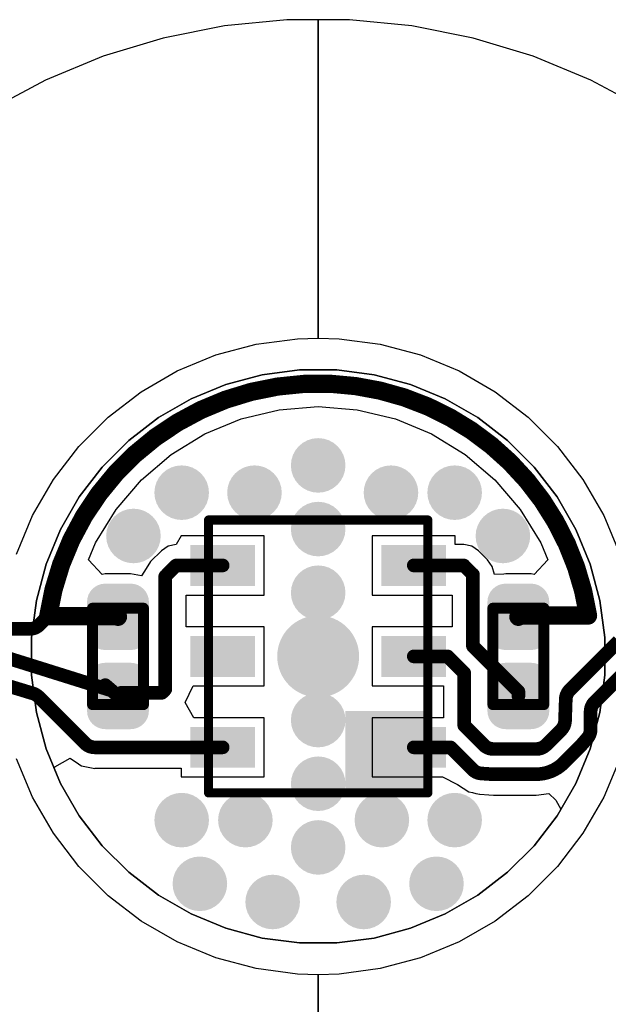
# Model space of a CAD drawing. Header units: inches. Extents: x 0 to 41, y 0 to 25.4.
# Tile 4 of 11: x 17.2 to 23.7, y 8.9 to 19.7. Entities that reach past the tile are written whole.
import ezdxf

# ---------------------------------------------------------------- set-up
doc = ezdxf.new("R2010")
doc.units = ezdxf.units.IN
for name, color, linetype in [('BOTTOM', 5, 'Continuous'), ('Bottom Solder', 6, 'Continuous'), ('TOP', 1, 'Continuous'), ('Top Assembly', 56, 'Continuous'), ('Top Solder', 216, 'Continuous'), ('Via Holes', 16, 'Continuous')]:
    doc.layers.add(name, color=color, linetype=linetype)

# ---------------------------------------------------------------- blocks, each defined once
blk = doc.blocks.new('TP_0_8MM_B_2348')
at = {"layer": 'BOTTOM'}
h = blk.add_hatch(color=5, dxfattribs=at)
edge = h.paths.add_edge_path()
edge.add_arc((0, 0), 0.4, 90, 180)
edge.add_line((-0.4, 0), (-0.4, 0))
edge.add_arc((0, 0), 0.4, 180, 270)
edge.add_line((0, -0.4), (0, -0.4))
edge.add_arc((0, 0), 0.4, 270, 360)
edge.add_line((0.4, 0), (0.4, 0))
edge.add_arc((0, 0), 0.4, 0, 90)
edge.add_line((0, 0.4), (0, 0.4))
at = {"layer": 'Bottom Solder'}
h = blk.add_hatch(color=6, dxfattribs=at)
edge = h.paths.add_edge_path()
edge.add_arc((0, 0), 0.45, 90, 180)
edge.add_line((-0.45, 0), (-0.45, 0))
edge.add_arc((0, 0), 0.45, 180, 270)
edge.add_line((0, -0.45), (0, -0.45))
edge.add_arc((0, 0), 0.45, 270, 360)
edge.add_line((0.45, 0), (0.45, 0))
edge.add_arc((0, 0), 0.45, 0, 90)
edge.add_line((0, 0.45), (0, 0.45))
blk = doc.blocks.new('TP_0_8MM_2349')
at = {"layer": 'TOP'}
h = blk.add_hatch(color=1, dxfattribs=at)
edge = h.paths.add_edge_path()
edge.add_arc((0, 0), 0.4, 90, 180)
edge.add_line((-0.4, 0), (-0.4, 0))
edge.add_arc((0, 0), 0.4, 180, 270)
edge.add_line((0, -0.4), (0, -0.4))
edge.add_arc((0, 0), 0.4, 270, 360)
edge.add_line((0.4, 0), (0.4, 0))
edge.add_arc((0, 0), 0.4, 0, 90)
edge.add_line((0, 0.4), (0, 0.4))
blk = doc.blocks.new('HS3003_F_________1_2372')
at = {"layer": 'TOP'}
for points in [[(-0.825, 0.745), (-1.175, 0.745), (-1.175, 1.355), (-0.825, 1.355)], [(0.175, 0.745), (-0.175, 0.745), (-0.175, 1.355), (0.175, 1.355)], [(1.175, 0.745), (0.825, 0.745), (0.825, 1.355), (1.175, 1.355)], [(-0.825, -1.355), (-1.175, -1.355), (-1.175, -0.745), (-0.825, -0.745)], [(0.175, -1.355), (-0.175, -1.355), (-0.175, -0.745), (0.175, -0.745)], [(1.175, -1.355), (0.825, -1.355), (0.825, -0.745), (1.175, -0.745)]]:
    blk.add_hatch(color=1, dxfattribs=at).paths.add_polyline_path(points)
at = {"layer": 'Top Assembly'}
blk.add_hatch(color=56, dxfattribs=at).paths.add_polyline_path([(-1.5, -1.205), (-0.6, -1.205), (-0.6, -0.3), (-1.5, -0.3)])
at = {"layer": 'Top Solder'}
for points in [[(-0.775, 0.695), (-1.225, 0.695), (-1.225, 1.405), (-0.775, 1.405)], [(0.225, 0.695), (-0.225, 0.695), (-0.225, 1.405), (0.225, 1.405)], [(1.225, 0.695), (0.775, 0.695), (0.775, 1.405), (1.225, 1.405)], [(-0.775, -1.405), (-1.225, -1.405), (-1.225, -0.695), (-0.775, -0.695)], [(0.225, -1.405), (-0.225, -1.405), (-0.225, -0.695), (0.225, -0.695)], [(1.225, -1.405), (0.775, -1.405), (0.775, -0.695), (1.225, -0.695)]]:
    blk.add_hatch(color=216, dxfattribs=at).paths.add_polyline_path(points)
at = {"layer": 'Top Assembly', "const_width": 0.1}
for points in [[(-1.5, 1.205), (-1.5, -1.205)], [(-1.5, 1.205), (1.5, 1.205)], [(1.5, 1.205), (1.5, -1.205)], [(-1.5, -1.205), (1.5, -1.205)]]:
    blk.add_lwpolyline(points, dxfattribs=at)
at = {"layer": 'Top Assembly', "const_width": 0.05}
for points in [[(-1.525, 1.205, 1), (-1.475, 1.205, 1)], [(-1.525, 1.205, 1), (-1.475, 1.205, 1)], [(1.475, 1.205, 1), (1.525, 1.205, 1)], [(1.475, 1.205, 1), (1.525, 1.205, 1)], [(-1.525, -1.205, 1), (-1.475, -1.205, 1)], [(-1.525, -1.205, 1), (-1.475, -1.205, 1)], [(1.475, -1.205, 1), (1.525, -1.205, 1)], [(1.475, -1.205, 1), (1.525, -1.205, 1)]]:
    blk.add_lwpolyline(points, format="xyb", close=True, dxfattribs=at)
blk = doc.blocks.new('CAP_0402_2373')
at = {"layer": 'TOP'}
h = blk.add_hatch(color=1, dxfattribs=at)
edge = h.paths.add_edge_path()
edge.add_arc((-0.271, -0.139), 0.151, 270, 360)
edge.add_line((-0.12, -0.139), (-0.12, 0.139))
edge.add_arc((-0.271, 0.139), 0.151, 0, 90)
edge.add_line((-0.271, 0.29), (-0.599, 0.29))
edge.add_arc((-0.599, 0.139), 0.151, 90, 180)
edge.add_line((-0.75, 0.139), (-0.75, -0.139))
edge.add_arc((-0.599, -0.139), 0.151, 180, 270)
edge.add_line((-0.599, -0.29), (-0.271, -0.29))
h = blk.add_hatch(color=1, dxfattribs=at)
edge = h.paths.add_edge_path()
edge.add_arc((0.271, 0.139), 0.151, 90, 180)
edge.add_line((0.12, 0.139), (0.12, -0.139))
edge.add_arc((0.271, -0.139), 0.151, 180, 270)
edge.add_line((0.271, -0.29), (0.599, -0.29))
edge.add_arc((0.599, -0.139), 0.151, 270, 360)
edge.add_line((0.75, -0.139), (0.75, 0.139))
edge.add_arc((0.599, 0.139), 0.151, 0, 90)
edge.add_line((0.599, 0.29), (0.271, 0.29))
at = {"layer": 'Top Solder'}
h = blk.add_hatch(color=216, dxfattribs=at)
edge = h.paths.add_edge_path()
edge.add_arc((-0.271, -0.139), 0.201, 270, 360)
edge.add_line((-0.07, -0.139), (-0.07, 0.139))
edge.add_arc((-0.271, 0.139), 0.201, 0, 90)
edge.add_line((-0.271, 0.34), (-0.599, 0.34))
edge.add_arc((-0.599, 0.139), 0.201, 90, 180)
edge.add_line((-0.8, 0.139), (-0.8, -0.139))
edge.add_arc((-0.599, -0.139), 0.201, 180, 270)
edge.add_line((-0.599, -0.34), (-0.271, -0.34))
h = blk.add_hatch(color=216, dxfattribs=at)
edge = h.paths.add_edge_path()
edge.add_arc((0.271, 0.139), 0.201, 90, 180)
edge.add_line((0.07, 0.139), (0.07, -0.139))
edge.add_arc((0.271, -0.139), 0.201, 180, 270)
edge.add_line((0.271, -0.34), (0.599, -0.34))
edge.add_arc((0.599, -0.139), 0.201, 270, 360)
edge.add_line((0.8, -0.139), (0.8, 0.139))
edge.add_arc((0.599, 0.139), 0.201, 0, 90)
edge.add_line((0.599, 0.34), (0.271, 0.34))
at = {"layer": 'Top Assembly', "const_width": 0.12}
for points in [[(-0.53, 0.28), (0.53, 0.28)], [(-0.53, 0.28), (-0.53, -0.28)], [(0.53, 0.28), (0.53, -0.28)], [(-0.53, -0.28), (0.53, -0.28)]]:
    blk.add_lwpolyline(points, dxfattribs=at)
at = {"layer": 'Top Assembly', "const_width": 0.06}
for points in [[(-0.56, 0.28, 1), (-0.5, 0.28, 1)], [(-0.56, 0.28, 1), (-0.5, 0.28, 1)], [(0.5, 0.28, 1), (0.56, 0.28, 1)], [(0.5, 0.28, 1), (0.56, 0.28, 1)], [(-0.56, -0.28, 1), (-0.5, -0.28, 1)], [(-0.56, -0.28, 1), (-0.5, -0.28, 1)], [(0.5, -0.28, 1), (0.56, -0.28, 1)], [(0.5, -0.28, 1), (0.56, -0.28, 1)]]:
    blk.add_lwpolyline(points, format="xyb", close=True, dxfattribs=at)
blk = doc.blocks.new('CAP_0402_2375')
at = {"layer": 'TOP'}
h = blk.add_hatch(color=1, dxfattribs=at)
edge = h.paths.add_edge_path()
edge.add_arc((-0.271, -0.139), 0.151, 270, 360)
edge.add_line((-0.12, -0.139), (-0.12, 0.139))
edge.add_arc((-0.271, 0.139), 0.151, 0, 90)
edge.add_line((-0.271, 0.29), (-0.599, 0.29))
edge.add_arc((-0.599, 0.139), 0.151, 90, 180)
edge.add_line((-0.75, 0.139), (-0.75, -0.139))
edge.add_arc((-0.599, -0.139), 0.151, 180, 270)
edge.add_line((-0.599, -0.29), (-0.271, -0.29))
h = blk.add_hatch(color=1, dxfattribs=at)
edge = h.paths.add_edge_path()
edge.add_arc((0.271, 0.139), 0.151, 90, 180)
edge.add_line((0.12, 0.139), (0.12, -0.139))
edge.add_arc((0.271, -0.139), 0.151, 180, 270)
edge.add_line((0.271, -0.29), (0.599, -0.29))
edge.add_arc((0.599, -0.139), 0.151, 270, 360)
edge.add_line((0.75, -0.139), (0.75, 0.139))
edge.add_arc((0.599, 0.139), 0.151, 0, 90)
edge.add_line((0.599, 0.29), (0.271, 0.29))
at = {"layer": 'Top Solder'}
h = blk.add_hatch(color=216, dxfattribs=at)
edge = h.paths.add_edge_path()
edge.add_arc((-0.271, -0.139), 0.201, 270, 360)
edge.add_line((-0.07, -0.139), (-0.07, 0.139))
edge.add_arc((-0.271, 0.139), 0.201, 0, 90)
edge.add_line((-0.271, 0.34), (-0.599, 0.34))
edge.add_arc((-0.599, 0.139), 0.201, 90, 180)
edge.add_line((-0.8, 0.139), (-0.8, -0.139))
edge.add_arc((-0.599, -0.139), 0.201, 180, 270)
edge.add_line((-0.599, -0.34), (-0.271, -0.34))
h = blk.add_hatch(color=216, dxfattribs=at)
edge = h.paths.add_edge_path()
edge.add_arc((0.271, 0.139), 0.201, 90, 180)
edge.add_line((0.07, 0.139), (0.07, -0.139))
edge.add_arc((0.271, -0.139), 0.201, 180, 270)
edge.add_line((0.271, -0.34), (0.599, -0.34))
edge.add_arc((0.599, -0.139), 0.201, 270, 360)
edge.add_line((0.8, -0.139), (0.8, 0.139))
edge.add_arc((0.599, 0.139), 0.201, 0, 90)
edge.add_line((0.599, 0.34), (0.271, 0.34))
at = {"layer": 'Top Assembly', "const_width": 0.12}
for points in [[(-0.53, 0.28), (0.53, 0.28)], [(-0.53, 0.28), (-0.53, -0.28)], [(0.53, 0.28), (0.53, -0.28)], [(-0.53, -0.28), (0.53, -0.28)]]:
    blk.add_lwpolyline(points, dxfattribs=at)
at = {"layer": 'Top Assembly', "const_width": 0.06}
for points in [[(-0.56, 0.28, 1), (-0.5, 0.28, 1)], [(-0.56, 0.28, 1), (-0.5, 0.28, 1)], [(0.5, 0.28, 1), (0.56, 0.28, 1)], [(0.5, 0.28, 1), (0.56, 0.28, 1)], [(-0.56, -0.28, 1), (-0.5, -0.28, 1)], [(-0.56, -0.28, 1), (-0.5, -0.28, 1)], [(0.5, -0.28, 1), (0.56, -0.28, 1)], [(0.5, -0.28, 1), (0.56, -0.28, 1)]]:
    blk.add_lwpolyline(points, format="xyb", close=True, dxfattribs=at)

msp = doc.modelspace()

# ---------------------------------------------------------------- hatches: boundary and pattern name
at = {"layer": 'BOTTOM'}
h = msp.add_hatch(color=5, dxfattribs=at)
edge = h.paths.add_edge_path()
edge.add_arc((20.5, 14.78), 0.3, 0, 360)
h = msp.add_hatch(color=5, dxfattribs=at)
edge = h.paths.add_edge_path()
edge.add_arc((19, 14.48), 0.3, 0, 360)
h = msp.add_hatch(color=5, dxfattribs=at)
edge = h.paths.add_edge_path()
edge.add_arc((19.8, 14.48), 0.3, 0, 360)
h = msp.add_hatch(color=5, dxfattribs=at)
edge = h.paths.add_edge_path()
edge.add_arc((21.3, 14.48), 0.3, 0, 360)
h = msp.add_hatch(color=5, dxfattribs=at)
edge = h.paths.add_edge_path()
edge.add_arc((22, 14.48), 0.3, 0, 360)
h = msp.add_hatch(color=5, dxfattribs=at)
edge = h.paths.add_edge_path()
edge.add_arc((18.47, 14.004), 0.3, 0, 360)
h = msp.add_hatch(color=5, dxfattribs=at)
edge = h.paths.add_edge_path()
edge.add_arc((20.5, 14.08), 0.3, 0, 360)
h = msp.add_hatch(color=5, dxfattribs=at)
edge = h.paths.add_edge_path()
edge.add_arc((22.53, 14.004), 0.3, 0, 360)
h = msp.add_hatch(color=5, dxfattribs=at)
edge = h.paths.add_edge_path()
edge.add_arc((20.5, 13.38), 0.3, 0, 360)
h = msp.add_hatch(color=5, dxfattribs=at)
edge = h.paths.add_edge_path()
edge.add_arc((20.5, 12.68), 0.3, 0, 360)
h = msp.add_hatch(color=5, dxfattribs=at)
edge = h.paths.add_edge_path()
edge.add_arc((20.5, 11.98), 0.3, 0, 360)
h = msp.add_hatch(color=5, dxfattribs=at)
edge = h.paths.add_edge_path()
edge.add_arc((20.5, 11.28), 0.3, 0, 360)
h = msp.add_hatch(color=5, dxfattribs=at)
edge = h.paths.add_edge_path()
edge.add_arc((19, 10.88), 0.3, 0, 360)
h = msp.add_hatch(color=5, dxfattribs=at)
edge = h.paths.add_edge_path()
edge.add_arc((19.7, 10.88), 0.3, 0, 360)
h = msp.add_hatch(color=5, dxfattribs=at)
edge = h.paths.add_edge_path()
edge.add_arc((21.2, 10.88), 0.3, 0, 360)
h = msp.add_hatch(color=5, dxfattribs=at)
edge = h.paths.add_edge_path()
edge.add_arc((22, 10.88), 0.3, 0, 360)
h = msp.add_hatch(color=5, dxfattribs=at)
edge = h.paths.add_edge_path()
edge.add_arc((20.5, 10.58), 0.3, 0, 360)
h = msp.add_hatch(color=5, dxfattribs=at)
edge = h.paths.add_edge_path()
edge.add_arc((19.2, 10.18), 0.3, 0, 360)
h = msp.add_hatch(color=5, dxfattribs=at)
edge = h.paths.add_edge_path()
edge.add_arc((21.8, 10.18), 0.3, 0, 360)
h = msp.add_hatch(color=5, dxfattribs=at)
edge = h.paths.add_edge_path()
edge.add_arc((20, 9.98), 0.3, 0, 360)
h = msp.add_hatch(color=5, dxfattribs=at)
edge = h.paths.add_edge_path()
edge.add_arc((21, 9.98), 0.3, 0, 360)
at = {"layer": 'TOP'}
h = msp.add_hatch(color=1, dxfattribs=at)
edge = h.paths.add_edge_path()
edge.add_arc((20.5, 14.78), 0.3, 0, 360)
h = msp.add_hatch(color=1, dxfattribs=at)
edge = h.paths.add_edge_path()
edge.add_arc((19, 14.48), 0.3, 0, 360)
h = msp.add_hatch(color=1, dxfattribs=at)
edge = h.paths.add_edge_path()
edge.add_arc((19.8, 14.48), 0.3, 0, 360)
h = msp.add_hatch(color=1, dxfattribs=at)
edge = h.paths.add_edge_path()
edge.add_arc((21.3, 14.48), 0.3, 0, 360)
h = msp.add_hatch(color=1, dxfattribs=at)
edge = h.paths.add_edge_path()
edge.add_arc((22, 14.48), 0.3, 0, 360)
h = msp.add_hatch(color=1, dxfattribs=at)
edge = h.paths.add_edge_path()
edge.add_arc((18.47, 14.004), 0.3, 0, 360)
h = msp.add_hatch(color=1, dxfattribs=at)
edge = h.paths.add_edge_path()
edge.add_arc((20.5, 14.08), 0.3, 0, 360)
h = msp.add_hatch(color=1, dxfattribs=at)
edge = h.paths.add_edge_path()
edge.add_arc((22.53, 14.004), 0.3, 0, 360)
h = msp.add_hatch(color=1, dxfattribs=at)
edge = h.paths.add_edge_path()
edge.add_arc((20.5, 13.38), 0.3, 0, 360)
h = msp.add_hatch(color=1, dxfattribs=at)
edge = h.paths.add_edge_path()
edge.add_arc((20.5, 12.68), 0.3, 0, 360)
h = msp.add_hatch(color=1, dxfattribs=at)
edge = h.paths.add_edge_path()
edge.add_arc((20.5, 11.98), 0.3, 0, 360)
h = msp.add_hatch(color=1, dxfattribs=at)
edge = h.paths.add_edge_path()
edge.add_arc((20.5, 11.28), 0.3, 0, 360)
h = msp.add_hatch(color=1, dxfattribs=at)
edge = h.paths.add_edge_path()
edge.add_arc((19, 10.88), 0.3, 0, 360)
h = msp.add_hatch(color=1, dxfattribs=at)
edge = h.paths.add_edge_path()
edge.add_arc((19.7, 10.88), 0.3, 0, 360)
h = msp.add_hatch(color=1, dxfattribs=at)
edge = h.paths.add_edge_path()
edge.add_arc((21.2, 10.88), 0.3, 0, 360)
h = msp.add_hatch(color=1, dxfattribs=at)
edge = h.paths.add_edge_path()
edge.add_arc((22, 10.88), 0.3, 0, 360)
h = msp.add_hatch(color=1, dxfattribs=at)
edge = h.paths.add_edge_path()
edge.add_arc((20.5, 10.58), 0.3, 0, 360)
h = msp.add_hatch(color=1, dxfattribs=at)
edge = h.paths.add_edge_path()
edge.add_arc((19.2, 10.18), 0.3, 0, 360)
h = msp.add_hatch(color=1, dxfattribs=at)
edge = h.paths.add_edge_path()
edge.add_arc((21.8, 10.18), 0.3, 0, 360)
h = msp.add_hatch(color=1, dxfattribs=at)
edge = h.paths.add_edge_path()
edge.add_arc((20, 9.98), 0.3, 0, 360)
h = msp.add_hatch(color=1, dxfattribs=at)
edge = h.paths.add_edge_path()
edge.add_arc((21, 9.98), 0.3, 0, 360)
at = {"layer": 'Via Holes'}
h = msp.add_hatch(color=7, dxfattribs=at)
edge = h.paths.add_edge_path()
edge.add_arc((20.5, 14.78), 0.15, 0, 360)
h = msp.add_hatch(color=7, dxfattribs=at)
edge = h.paths.add_edge_path()
edge.add_arc((19, 14.48), 0.15, 0, 360)
h = msp.add_hatch(color=7, dxfattribs=at)
edge = h.paths.add_edge_path()
edge.add_arc((19.8, 14.48), 0.15, 0, 360)
h = msp.add_hatch(color=7, dxfattribs=at)
edge = h.paths.add_edge_path()
edge.add_arc((21.3, 14.48), 0.15, 0, 360)
h = msp.add_hatch(color=7, dxfattribs=at)
edge = h.paths.add_edge_path()
edge.add_arc((22, 14.48), 0.15, 0, 360)
h = msp.add_hatch(color=7, dxfattribs=at)
edge = h.paths.add_edge_path()
edge.add_arc((20.5, 14.08), 0.15, 0, 360)
h = msp.add_hatch(color=7, dxfattribs=at)
edge = h.paths.add_edge_path()
edge.add_arc((18.47, 14.004), 0.15, 0, 360)
h = msp.add_hatch(color=7, dxfattribs=at)
edge = h.paths.add_edge_path()
edge.add_arc((22.53, 14.004), 0.15, 0, 360)
h = msp.add_hatch(color=7, dxfattribs=at)
edge = h.paths.add_edge_path()
edge.add_arc((20.5, 13.38), 0.15, 0, 360)
h = msp.add_hatch(color=7, dxfattribs=at)
edge = h.paths.add_edge_path()
edge.add_arc((20.5, 12.68), 0.15, 0, 360)
h = msp.add_hatch(color=7, dxfattribs=at)
edge = h.paths.add_edge_path()
edge.add_arc((20.5, 11.98), 0.15, 0, 360)
h = msp.add_hatch(color=7, dxfattribs=at)
edge = h.paths.add_edge_path()
edge.add_arc((20.5, 11.28), 0.15, 0, 360)
h = msp.add_hatch(color=7, dxfattribs=at)
edge = h.paths.add_edge_path()
edge.add_arc((19, 10.88), 0.15, 0, 360)
h = msp.add_hatch(color=7, dxfattribs=at)
edge = h.paths.add_edge_path()
edge.add_arc((19.7, 10.88), 0.15, 0, 360)
h = msp.add_hatch(color=7, dxfattribs=at)
edge = h.paths.add_edge_path()
edge.add_arc((21.2, 10.88), 0.15, 0, 360)
h = msp.add_hatch(color=7, dxfattribs=at)
edge = h.paths.add_edge_path()
edge.add_arc((22, 10.88), 0.15, 0, 360)
h = msp.add_hatch(color=7, dxfattribs=at)
edge = h.paths.add_edge_path()
edge.add_arc((20.5, 10.58), 0.15, 0, 360)
h = msp.add_hatch(color=7, dxfattribs=at)
edge = h.paths.add_edge_path()
edge.add_arc((19.2, 10.18), 0.15, 0, 360)
h = msp.add_hatch(color=7, dxfattribs=at)
edge = h.paths.add_edge_path()
edge.add_arc((21.8, 10.18), 0.15, 0, 360)
h = msp.add_hatch(color=7, dxfattribs=at)
edge = h.paths.add_edge_path()
edge.add_arc((20, 9.98), 0.15, 0, 360)
h = msp.add_hatch(color=7, dxfattribs=at)
edge = h.paths.add_edge_path()
edge.add_arc((21, 9.98), 0.15, 0, 360)

# ---------------------------------------------------------------- linework, layer by layer
at = {"layer": 'BOTTOM'}
for p, q in [((19.472, 19.613), (18.797, 19.478)), ((19.472, 19.613), (18.797, 19.478)), ((20.156, 19.68), (19.472, 19.613)), ((20.156, 19.68), (19.472, 19.613)), ((20.5, 19.68), (20.156, 19.68)), ((20.844, 19.68), (20.156, 19.68)), ((20.5, 19.68), (20.5, 16.18)), ((20.844, 19.68), (20.5, 19.68)), ((20.5, 19.68), (20.5, 19.68)), ((20.5, 16.18), (20.5, 19.68)), ((21.528, 19.613), (20.844, 19.68)), ((21.528, 19.613), (20.844, 19.68)), ((22.203, 19.478), (21.528, 19.613)), ((22.203, 19.478), (21.528, 19.613)), ((18.797, 19.478), (18.139, 19.279)), ((18.797, 19.478), (18.139, 19.279)), ((22.861, 19.279), (22.203, 19.478)), ((22.861, 19.279), (22.203, 19.478)), ((18.139, 19.279), (17.504, 19.016)), ((18.139, 19.279), (17.504, 19.016)), ((23.497, 19.016), (22.861, 19.279)), ((23.497, 19.016), (22.861, 19.279)), ((17.504, 19.016), (16.897, 18.691)), ((17.504, 19.016), (16.897, 18.691)), ((24.103, 18.691), (23.497, 19.016)), ((24.103, 18.691), (23.497, 19.016)), ((19.817, 16.113), (20.271, 16.173)), ((20.271, 16.173), (20.5, 16.18)), ((20.5, 16.18), (20.729, 16.173)), ((20.5, 16.18), (20.5, 16.18)), ((20.729, 16.173), (21.183, 16.113)), ((19.375, 15.994), (19.817, 16.113)), ((21.183, 16.113), (21.625, 15.994)), ((18.952, 15.819), (19.375, 15.994)), ((21.625, 15.994), (22.048, 15.819)), ((18.556, 15.59), (18.952, 15.819)), ((19.884, 15.776), (20.294, 15.83)), ((20.294, 15.83), (20.706, 15.83)), ((20.706, 15.83), (21.116, 15.776)), ((22.048, 15.819), (22.445, 15.59)), ((19.485, 15.669), (19.884, 15.776)), ((21.116, 15.776), (21.515, 15.669)), ((18.192, 15.311), (18.556, 15.59)), ((19.104, 15.511), (19.485, 15.669)), ((21.515, 15.669), (21.896, 15.511)), ((22.445, 15.59), (22.808, 15.311)), ((18.746, 15.305), (19.104, 15.511)), ((21.896, 15.511), (22.254, 15.305)), ((17.869, 14.988), (18.192, 15.311)), ((18.419, 15.053), (18.746, 15.305)), ((22.254, 15.305), (22.581, 15.053)), ((22.808, 15.311), (23.131, 14.988)), ((18.127, 14.761), (18.419, 15.053)), ((22.581, 15.053), (22.873, 14.761)), ((17.59, 14.625), (17.869, 14.988)), ((23.131, 14.988), (23.41, 14.625)), ((17.875, 14.434), (18.127, 14.761)), ((22.873, 14.761), (23.125, 14.434)), ((17.361, 14.228), (17.59, 14.625)), ((23.41, 14.625), (23.639, 14.228)), ((17.669, 14.076), (17.875, 14.434)), ((23.125, 14.434), (23.331, 14.076)), ((17.186, 13.805), (17.361, 14.228)), ((23.639, 14.228), (23.814, 13.805)), ((17.511, 13.695), (17.669, 14.076)), ((23.331, 14.076), (23.489, 13.695)), ((17.404, 13.296), (17.511, 13.695)), ((23.489, 13.695), (23.596, 13.296)), ((17.35, 12.886), (17.404, 13.296)), ((23.596, 13.296), (23.65, 12.886)), ((17.35, 12.68), (17.35, 12.886)), ((23.65, 12.886), (23.65, 12.68)), ((17.35, 12.474), (17.35, 12.68)), ((23.65, 12.68), (23.65, 12.474)), ((17.404, 12.064), (17.35, 12.474)), ((23.65, 12.474), (23.596, 12.064)), ((17.511, 11.665), (17.404, 12.064)), ((23.596, 12.064), (23.489, 11.665)), ((17.669, 11.284), (17.511, 11.665)), ((23.489, 11.665), (23.331, 11.284)), ((17.361, 11.132), (17.186, 11.555)), ((23.814, 11.555), (23.639, 11.132)), ((17.875, 10.926), (17.669, 11.284)), ((23.331, 11.284), (23.125, 10.926)), ((17.59, 10.736), (17.361, 11.132)), ((23.639, 11.132), (23.41, 10.736)), ((18.127, 10.599), (17.875, 10.926)), ((23.125, 10.926), (22.873, 10.599)), ((17.869, 10.372), (17.59, 10.736)), ((23.41, 10.736), (23.131, 10.372)), ((18.419, 10.307), (18.127, 10.599)), ((22.873, 10.599), (22.581, 10.307)), ((18.192, 10.049), (17.869, 10.372)), ((18.746, 10.055), (18.419, 10.307)), ((22.581, 10.307), (22.254, 10.055)), ((23.131, 10.372), (22.808, 10.049)), ((18.556, 9.77), (18.192, 10.049)), ((19.104, 9.849), (18.746, 10.055)), ((22.254, 10.055), (21.896, 9.849)), ((22.808, 10.049), (22.445, 9.77)), ((18.952, 9.541), (18.556, 9.77)), ((19.485, 9.691), (19.104, 9.849)), ((21.896, 9.849), (21.515, 9.691)), ((22.445, 9.77), (22.048, 9.541)), ((19.884, 9.584), (19.485, 9.691)), ((21.515, 9.691), (21.116, 9.584)), ((19.375, 9.366), (18.952, 9.541)), ((20.294, 9.53), (19.884, 9.584)), ((20.706, 9.53), (20.294, 9.53)), ((21.116, 9.584), (20.706, 9.53)), ((22.048, 9.541), (21.625, 9.366)), ((19.817, 9.247), (19.375, 9.366)), ((21.625, 9.366), (21.183, 9.247)), ((20.271, 9.188), (19.817, 9.247)), ((21.183, 9.247), (20.729, 9.188)), ((20.5, 9.18), (20.271, 9.188)), ((20.729, 9.188), (20.5, 9.18)), ((20.5, 5.68), (20.5, 9.18)), ((20.5, 9.18), (20.5, 9.18)), ((20.5, 9.18), (20.5, 5.68))]:
    msp.add_line(p, q, dxfattribs=at)
at = {"layer": 'Bottom Solder'}
for p, q in [((20.294, 15.83), (19.884, 15.776)), ((20.5, 15.83), (20.294, 15.83)), ((20.706, 15.83), (20.5, 15.83)), ((21.116, 15.776), (20.706, 15.83)), ((19.884, 15.776), (19.485, 15.669)), ((21.515, 15.669), (21.116, 15.776)), ((19.485, 15.669), (19.104, 15.511)), ((21.896, 15.511), (21.515, 15.669)), ((19.104, 15.511), (18.746, 15.305)), ((22.254, 15.305), (21.896, 15.511)), ((18.746, 15.305), (18.419, 15.053)), ((22.581, 15.053), (22.254, 15.305)), ((18.419, 15.053), (18.127, 14.761)), ((22.873, 14.761), (22.581, 15.053)), ((18.127, 14.761), (17.875, 14.434)), ((23.125, 14.434), (22.873, 14.761)), ((17.875, 14.434), (17.669, 14.076)), ((23.331, 14.076), (23.125, 14.434)), ((17.669, 14.076), (17.511, 13.695)), ((23.489, 13.695), (23.331, 14.076)), ((17.511, 13.695), (17.404, 13.296)), ((23.596, 13.296), (23.489, 13.695)), ((17.404, 13.296), (17.35, 12.886)), ((23.65, 12.886), (23.596, 13.296)), ((17.35, 12.886), (17.35, 12.68)), ((23.65, 12.68), (23.65, 12.886)), ((17.35, 12.68), (17.35, 12.68)), ((17.35, 12.68), (17.35, 12.474)), ((23.65, 12.474), (23.65, 12.68)), ((17.35, 12.474), (17.404, 12.064)), ((23.596, 12.064), (23.65, 12.474)), ((17.404, 12.064), (17.511, 11.665)), ((23.489, 11.665), (23.596, 12.064)), ((17.511, 11.665), (17.669, 11.284)), ((23.331, 11.284), (23.489, 11.665)), ((17.669, 11.284), (17.875, 10.926)), ((23.125, 10.926), (23.331, 11.284)), ((17.875, 10.926), (18.127, 10.599)), ((22.873, 10.599), (23.125, 10.926)), ((18.127, 10.599), (18.419, 10.307)), ((22.581, 10.307), (22.873, 10.599)), ((18.419, 10.307), (18.746, 10.055)), ((22.254, 10.055), (22.581, 10.307)), ((18.746, 10.055), (19.104, 9.849)), ((21.896, 9.849), (22.254, 10.055)), ((19.104, 9.849), (19.485, 9.691)), ((21.515, 9.691), (21.896, 9.849)), ((19.485, 9.691), (19.884, 9.584)), ((21.116, 9.584), (21.515, 9.691)), ((19.884, 9.584), (20.294, 9.53)), ((20.294, 9.53), (20.5, 9.53)), ((20.5, 9.53), (20.706, 9.53)), ((20.706, 9.53), (21.116, 9.584))]:
    msp.add_line(p, q, dxfattribs=at)
at = {"layer": 'TOP'}
for p, q in [((19.472, 19.613), (18.797, 19.478)), ((19.472, 19.613), (18.797, 19.478)), ((20.156, 19.68), (19.472, 19.613)), ((20.156, 19.68), (19.472, 19.613)), ((20.5, 19.68), (20.156, 19.68)), ((20.844, 19.68), (20.156, 19.68)), ((20.5, 16.18), (20.5, 19.68)), ((20.5, 19.68), (20.5, 16.18)), ((20.844, 19.68), (20.5, 19.68)), ((20.5, 19.68), (20.5, 19.68)), ((21.528, 19.613), (20.844, 19.68)), ((21.528, 19.613), (20.844, 19.68)), ((22.203, 19.478), (21.528, 19.613)), ((22.203, 19.478), (21.528, 19.613)), ((18.797, 19.478), (18.139, 19.279)), ((18.797, 19.478), (18.139, 19.279)), ((22.861, 19.279), (22.203, 19.478)), ((22.861, 19.279), (22.203, 19.478)), ((18.139, 19.279), (17.504, 19.016)), ((18.139, 19.279), (17.504, 19.016)), ((23.497, 19.016), (22.861, 19.279)), ((23.497, 19.016), (22.861, 19.279)), ((17.504, 19.016), (16.897, 18.691)), ((17.504, 19.016), (16.897, 18.691)), ((24.103, 18.691), (23.497, 19.016)), ((24.103, 18.691), (23.497, 19.016)), ((19.817, 16.113), (20.271, 16.173)), ((20.271, 16.173), (20.5, 16.18)), ((20.5, 16.18), (20.5, 16.18)), ((20.5, 16.18), (20.729, 16.173)), ((20.729, 16.173), (21.183, 16.113)), ((19.375, 15.994), (19.817, 16.113)), ((21.183, 16.113), (21.625, 15.994)), ((18.952, 15.819), (19.375, 15.994)), ((21.625, 15.994), (22.048, 15.819)), ((18.556, 15.59), (18.952, 15.819)), ((22.048, 15.819), (22.445, 15.59)), ((18.192, 15.311), (18.556, 15.59)), ((22.445, 15.59), (22.808, 15.311)), ((19.652, 15.291), (20.07, 15.392)), ((20.07, 15.392), (20.5, 15.426)), ((20.5, 15.426), (20.93, 15.392)), ((20.93, 15.392), (21.349, 15.291)), ((17.869, 14.988), (18.192, 15.311)), ((19.253, 15.127), (19.652, 15.291)), ((21.349, 15.291), (21.747, 15.127)), ((22.808, 15.311), (23.131, 14.988)), ((18.886, 14.901), (19.253, 15.127)), ((21.747, 15.127), (22.114, 14.901)), ((17.59, 14.625), (17.869, 14.988)), ((23.131, 14.988), (23.41, 14.625)), ((18.558, 14.622), (18.886, 14.901)), ((22.114, 14.901), (22.442, 14.622)), ((17.361, 14.228), (17.59, 14.625)), ((18.279, 14.294), (18.558, 14.622)), ((22.442, 14.622), (22.721, 14.294)), ((23.41, 14.625), (23.639, 14.228)), ((18.054, 13.927), (18.279, 14.294)), ((22.721, 14.294), (22.947, 13.927)), ((17.186, 13.805), (17.361, 14.228)), ((23.639, 14.228), (23.814, 13.805)), ((18.995, 14.005), (18.939, 13.909)), ((19.905, 14.005), (18.995, 14.005)), ((19.905, 13.355), (19.905, 14.005)), ((22.005, 14.005), (21.095, 14.005)), ((21.095, 14.005), (21.095, 13.355)), ((22.005, 13.909), (22.005, 14.005)), ((17.976, 13.74), (18.054, 13.927)), ((18.851, 13.892), (18.777, 13.842)), ((18.939, 13.909), (18.851, 13.892)), ((22.1, 13.909), (22.005, 13.909)), ((22.188, 13.892), (22.1, 13.909)), ((22.262, 13.842), (22.188, 13.892)), ((22.947, 13.927), (23.024, 13.74)), ((18.777, 13.842), (18.657, 13.723)), ((22.362, 13.742), (22.262, 13.842)), ((18.126, 13.579), (17.976, 13.74)), ((18.608, 13.648), (18.559, 13.566)), ((18.657, 13.723), (18.608, 13.648)), ((22.412, 13.668), (22.362, 13.742)), ((22.362, 13.742), (22.362, 13.742)), ((22.438, 13.58), (22.412, 13.668)), ((23.024, 13.74), (22.874, 13.579)), ((18.161, 13.586), (18.126, 13.579)), ((18.439, 13.586), (18.161, 13.586)), ((18.559, 13.566), (18.439, 13.586)), ((22.541, 13.585), (22.438, 13.58)), ((22.561, 13.586), (22.541, 13.585)), ((22.617, 13.586), (22.561, 13.586)), ((22.839, 13.586), (22.617, 13.586)), ((22.874, 13.579), (22.839, 13.586)), ((19.049, 13.005), (19.049, 13.355)), ((19.049, 13.355), (19.905, 13.355)), ((21.095, 13.355), (21.971, 13.355)), ((21.971, 13.355), (21.971, 13.005)), ((19.905, 13.005), (19.049, 13.005)), ((19.905, 12.355), (19.905, 13.005)), ((21.971, 13.005), (21.095, 13.005)), ((21.095, 13.005), (21.095, 12.355)), ((19.037, 12.173), (19.128, 12.355)), ((19.128, 12.355), (19.905, 12.355)), ((21.095, 12.355), (21.876, 12.355)), ((21.876, 12.355), (21.876, 12.005)), ((19.132, 12.005), (19.037, 12.173)), ((19.905, 12.005), (19.132, 12.005)), ((19.905, 11.355), (19.905, 12.005)), ((21.876, 12.005), (21.095, 12.005)), ((21.095, 12.005), (21.095, 11.355)), ((17.361, 11.132), (17.186, 11.555)), ((17.605, 11.465), (17.775, 11.56)), ((17.775, 11.56), (17.865, 11.499)), ((17.865, 11.499), (17.869, 11.497)), ((17.869, 11.497), (17.869, 11.497)), ((17.869, 11.497), (17.899, 11.477)), ((17.899, 11.477), (18.045, 11.448)), ((23.814, 11.555), (23.639, 11.132)), ((17.596, 11.46), (17.605, 11.465)), ((17.669, 11.284), (17.596, 11.46)), ((18.045, 11.448), (18.045, 11.451)), ((18.045, 11.451), (18.995, 11.451)), ((18.995, 11.451), (18.995, 11.355)), ((17.875, 10.926), (17.669, 11.284)), ((18.995, 11.355), (19.905, 11.355)), ((21.095, 11.355), (21.866, 11.355)), ((21.866, 11.355), (22.032, 11.273)), ((22.032, 11.273), (22.156, 11.19)), ((22.156, 11.19), (22.196, 11.182)), ((22.196, 11.182), (22.233, 11.174)), ((22.233, 11.174), (22.233, 11.174)), ((22.233, 11.174), (22.233, 11.174)), ((22.233, 11.174), (22.254, 11.17)), ((22.254, 11.17), (22.254, 11.17)), ((22.254, 11.17), (22.274, 11.165)), ((22.274, 11.165), (22.276, 11.165)), ((22.276, 11.165), (22.377, 11.157)), ((22.377, 11.157), (22.425, 11.154)), ((22.425, 11.154), (22.425, 11.155)), ((22.425, 11.155), (22.897, 11.155)), ((22.897, 11.154), (23.036, 11.172)), ((22.897, 11.155), (22.897, 11.154)), ((23.036, 11.172), (23.111, 11.101)), ((17.59, 10.736), (17.361, 11.132)), ((23.111, 11.101), (23.168, 11.002)), ((23.639, 11.132), (23.41, 10.736)), ((23.168, 11.002), (23.125, 10.926)), ((18.127, 10.599), (17.875, 10.926)), ((23.125, 10.926), (22.873, 10.599)), ((17.869, 10.372), (17.59, 10.736)), ((23.41, 10.736), (23.131, 10.372)), ((18.419, 10.307), (18.127, 10.599)), ((22.873, 10.599), (22.581, 10.307)), ((18.192, 10.049), (17.869, 10.372)), ((18.746, 10.055), (18.419, 10.307)), ((22.581, 10.307), (22.254, 10.055)), ((23.131, 10.372), (22.808, 10.049)), ((18.556, 9.77), (18.192, 10.049)), ((19.104, 9.849), (18.746, 10.055)), ((22.254, 10.055), (21.896, 9.849)), ((22.808, 10.049), (22.445, 9.77)), ((18.952, 9.541), (18.556, 9.77)), ((19.485, 9.691), (19.104, 9.849)), ((21.896, 9.849), (21.515, 9.691)), ((22.445, 9.77), (22.048, 9.541)), ((19.884, 9.584), (19.485, 9.691)), ((21.515, 9.691), (21.116, 9.584)), ((19.375, 9.366), (18.952, 9.541)), ((20.294, 9.53), (19.884, 9.584)), ((20.706, 9.53), (20.294, 9.53)), ((21.116, 9.584), (20.706, 9.53)), ((22.048, 9.541), (21.625, 9.366)), ((19.817, 9.247), (19.375, 9.366)), ((21.625, 9.366), (21.183, 9.247)), ((20.271, 9.188), (19.817, 9.247)), ((21.183, 9.247), (20.729, 9.188)), ((20.5, 9.18), (20.271, 9.188)), ((20.729, 9.188), (20.5, 9.18)), ((20.5, 9.18), (20.5, 9.18)), ((20.5, 9.18), (20.5, 5.68)), ((20.5, 5.68), (20.5, 9.18))]:
    msp.add_line(p, q, dxfattribs=at)
for points, const_width in [([(17.533, 13.123, -0.384428), (20.637, 15.677)], 0.2), ([(20.637, 15.677, -0.357989), (23.466, 13.129)], 0.2), ([(22.7, 13.115, -0.198912), (22.733, 13.129)], 0.2), ([(17.435, 13.026, -0.198912), (17.329, 12.982)], 0.15), ([(17.365, 12.273, -0.122781), (17.428, 12.235)], 0.15), ([(23.221, 12.209, -0.189398), (23.265, 12.31)], 0.15), ([(23.494, 12.072, -0.198912), (23.538, 12.178)], 0.15), ([(23.213, 11.973, -0.189393), (23.17, 11.872)], 0.15), ([(23.494, 11.876, -0.177877), (23.457, 11.779)], 0.15), ([(18.045, 11.68, -0.199344), (17.939, 11.724)], 0.15), ([(22.425, 11.662, -0.196497), (22.32, 11.705)], 0.15), ([(23.003, 11.705, -0.198122), (22.897, 11.662)], 0.15), ([(23.385, 11.697, -0.016193), (23.366, 11.677)], 0.15), ([(23.198, 11.509, -0.197896), (22.897, 11.385)], 0.15), ([(22.291, 11.393, -0.179686), (22.196, 11.437)], 0.15), ([(22.425, 11.385, -0.018559), (22.394, 11.386)], 0.15)]:
    msp.add_lwpolyline(points, format="xyb", dxfattribs=dict(at, const_width=const_width))
for points, const_width in [([(20.587, 15.677, 1), (20.687, 15.677, 1)], 0.1), ([(20.587, 15.677, 1), (20.687, 15.677, 1)], 0.1), ([(18.902, 13.68, 1), (18.977, 13.68, 1)], 0.075), ([(18.902, 13.68, 1), (18.977, 13.68, 1)], 0.075), ([(19.413, 13.68, 1), (19.488, 13.68, 1)], 0.075), ([(21.513, 13.68, 1), (21.588, 13.68, 1)], 0.075), ([(22.063, 13.68, 1), (22.138, 13.68, 1)], 0.075), ([(22.063, 13.68, 1), (22.138, 13.68, 1)], 0.075), ([(22.163, 13.58, 1), (22.238, 13.58, 1)], 0.075), ([(22.163, 13.58, 1), (22.238, 13.58, 1)], 0.075), ([(18.782, 13.56, 1), (18.857, 13.56, 1)], 0.075), ([(18.782, 13.56, 1), (18.857, 13.56, 1)], 0.075), ([(17.483, 13.123, 1), (17.583, 13.123, 1)], 0.1), ([(17.483, 13.123, 1), (17.583, 13.123, 1)], 0.1), ([(18.242, 13.123, 1), (18.342, 13.123, 1)], 0.1), ([(18.242, 13.123, 1), (18.342, 13.123, 1)], 0.1), ([(18.25, 13.115, 1), (18.35, 13.115, 1)], 0.1), ([(22.65, 13.115, 1), (22.75, 13.115, 1)], 0.1), ([(22.683, 13.129, 1), (22.783, 13.129, 1)], 0.1), ([(22.683, 13.129, 1), (22.783, 13.129, 1)], 0.1), ([(23.416, 13.129, 1), (23.516, 13.129, 1)], 0.1), ([(23.416, 13.129, 1), (23.516, 13.129, 1)], 0.1), ([(17.398, 13.026, 1), (17.473, 13.026, 1)], 0.075), ([(17.398, 13.026, 1), (17.473, 13.026, 1)], 0.075), ([(17.495, 13.123, 1), (17.57, 13.123, 1)], 0.075), ([(17.292, 12.982, 1), (17.367, 12.982, 1)], 0.075), ([(17.292, 12.982, 1), (17.367, 12.982, 1)], 0.075), ([(22.163, 12.794, 1), (22.238, 12.794, 1)], 0.075), ([(22.163, 12.794, 1), (22.238, 12.794, 1)], 0.075), ([(21.513, 12.68, 1), (21.588, 12.68, 1)], 0.075), ([(21.885, 12.68, 1), (21.96, 12.68, 1)], 0.075), ([(21.885, 12.68, 1), (21.96, 12.68, 1)], 0.075), ([(22.068, 12.497, 1), (22.143, 12.497, 1)], 0.075), ([(22.068, 12.497, 1), (22.143, 12.497, 1)], 0.075), ([(17.865, 12.407, 1), (17.94, 12.407, 1)], 0.075), ([(17.865, 12.407, 1), (17.94, 12.407, 1)], 0.075), ([(17.328, 12.273, 1), (17.403, 12.273, 1)], 0.075), ([(17.328, 12.273, 1), (17.403, 12.273, 1)], 0.075), ([(18.123, 12.364, 1), (18.198, 12.364, 1)], 0.075), ([(18.193, 12.305, 1), (18.268, 12.305, 1)], 0.075), ([(18.193, 12.305, 1), (18.268, 12.305, 1)], 0.075), ([(18.193, 12.305, 1), (18.268, 12.305, 1)], 0.075), ([(18.298, 12.28, 1), (18.373, 12.28, 1)], 0.075), ([(18.298, 12.28, 1), (18.373, 12.28, 1)], 0.075), ([(18.745, 12.28, 1), (18.82, 12.28, 1)], 0.075), ([(18.745, 12.28, 1), (18.82, 12.28, 1)], 0.075), ([(18.782, 12.317, 1), (18.857, 12.317, 1)], 0.075), ([(18.782, 12.317, 1), (18.857, 12.317, 1)], 0.075), ([(22.663, 12.294, 1), (22.738, 12.294, 1)], 0.075), ([(22.663, 12.294, 1), (22.738, 12.294, 1)], 0.075), ([(23.227, 12.31, 1), (23.302, 12.31, 1)], 0.075), ([(23.227, 12.31, 1), (23.302, 12.31, 1)], 0.075), ([(17.39, 12.235, 1), (17.465, 12.235, 1)], 0.075), ([(17.39, 12.235, 1), (17.465, 12.235, 1)], 0.075), ([(18.263, 12.245, 1), (18.338, 12.245, 1)], 0.075), ([(18.263, 12.245, 1), (18.338, 12.245, 1)], 0.075), ([(22.663, 12.245, 1), (22.738, 12.245, 1)], 0.075), ([(23.184, 12.209, 1), (23.259, 12.209, 1)], 0.075), ([(23.184, 12.209, 1), (23.259, 12.209, 1)], 0.075), ([(23.5, 12.178, 1), (23.575, 12.178, 1)], 0.075), ([(23.5, 12.178, 1), (23.575, 12.178, 1)], 0.075), ([(23.456, 12.072, 1), (23.531, 12.072, 1)], 0.075), ([(23.456, 12.072, 1), (23.531, 12.072, 1)], 0.075), ([(23.176, 11.973, 1), (23.251, 11.973, 1)], 0.075), ([(23.176, 11.973, 1), (23.251, 11.973, 1)], 0.075), ([(22.068, 11.92, 1), (22.143, 11.92, 1)], 0.075), ([(22.068, 11.92, 1), (22.143, 11.92, 1)], 0.075), ([(23.133, 11.872, 1), (23.208, 11.872, 1)], 0.075), ([(23.133, 11.872, 1), (23.208, 11.872, 1)], 0.075), ([(23.456, 11.876, 1), (23.531, 11.876, 1)], 0.075), ([(23.456, 11.876, 1), (23.531, 11.876, 1)], 0.075), ([(23.456, 11.876, 1), (23.531, 11.876, 1)], 0.075), ([(23.456, 11.876, 1), (23.531, 11.876, 1)], 0.075), ([(17.901, 11.724, 1), (17.976, 11.724, 1)], 0.075), ([(17.901, 11.724, 1), (17.976, 11.724, 1)], 0.075), ([(23.419, 11.779, 1), (23.494, 11.779, 1)], 0.075), ([(23.419, 11.779, 1), (23.494, 11.779, 1)], 0.075), ([(18.008, 11.68, 1), (18.083, 11.68, 1)], 0.075), ([(18.008, 11.68, 1), (18.083, 11.68, 1)], 0.075), ([(18.008, 11.68, 1), (18.083, 11.68, 1)], 0.075), ([(18.008, 11.68, 1), (18.083, 11.68, 1)], 0.075), ([(19.413, 11.68, 1), (19.488, 11.68, 1)], 0.075), ([(21.513, 11.68, 1), (21.588, 11.68, 1)], 0.075), ([(21.916, 11.68, 1), (21.991, 11.68, 1)], 0.075), ([(21.916, 11.68, 1), (21.991, 11.68, 1)], 0.075), ([(22.282, 11.706, 1), (22.357, 11.706, 1)], 0.075), ([(22.282, 11.706, 1), (22.357, 11.706, 1)], 0.075), ([(22.283, 11.705, 1), (22.358, 11.705, 1)], 0.075), ([(22.283, 11.705, 1), (22.358, 11.705, 1)], 0.075), ([(22.388, 11.662, 1), (22.463, 11.662, 1)], 0.075), ([(22.388, 11.662, 1), (22.463, 11.662, 1)], 0.075), ([(22.86, 11.662, 1), (22.935, 11.662, 1)], 0.075), ([(22.86, 11.662, 1), (22.935, 11.662, 1)], 0.075), ([(22.966, 11.705, 1), (23.041, 11.705, 1)], 0.075), ([(22.966, 11.705, 1), (23.041, 11.705, 1)], 0.075), ([(23.329, 11.677, 1), (23.404, 11.677, 1)], 0.075), ([(23.329, 11.677, 1), (23.404, 11.677, 1)], 0.075), ([(23.348, 11.697, 1), (23.423, 11.697, 1)], 0.075), ([(23.348, 11.697, 1), (23.423, 11.697, 1)], 0.075), ([(23.161, 11.509, 1), (23.236, 11.509, 1)], 0.075), ([(23.161, 11.509, 1), (23.236, 11.509, 1)], 0.075), ([(22.159, 11.437, 1), (22.234, 11.437, 1)], 0.075), ([(22.159, 11.437, 1), (22.234, 11.437, 1)], 0.075), ([(22.254, 11.393, 1), (22.329, 11.393, 1)], 0.075), ([(22.254, 11.393, 1), (22.329, 11.393, 1)], 0.075), ([(22.356, 11.386, 1), (22.431, 11.386, 1)], 0.075), ([(22.356, 11.386, 1), (22.431, 11.386, 1)], 0.075), ([(22.388, 11.385, 1), (22.463, 11.385, 1)], 0.075), ([(22.388, 11.385, 1), (22.463, 11.385, 1)], 0.075), ([(22.86, 11.385, 1), (22.935, 11.385, 1)], 0.075), ([(22.86, 11.385, 1), (22.935, 11.385, 1)], 0.075)]:
    msp.add_lwpolyline(points, format="xyb", close=True, dxfattribs=dict(at, const_width=const_width))
for points, const_width in [([(18.82, 13.56), (18.939, 13.68)], 0.15), ([(18.939, 13.68), (19.45, 13.68)], 0.15), ([(21.55, 13.68), (22.1, 13.68)], 0.15), ([(22.1, 13.68), (22.2, 13.58)], 0.15), ([(22.2, 12.794), (22.2, 13.58)], 0.15), ([(18.82, 12.317), (18.82, 13.56)], 0.15), ([(17.533, 13.123), (18.292, 13.123)], 0.2), ([(18.292, 13.123), (18.3, 13.115)], 0.2), ([(22.733, 13.129), (23.466, 13.129)], 0.2), ([(17.435, 13.026), (17.533, 13.123)], 0.15), ([(13.267, 12.982), (17.329, 12.982)], 0.15), ([(23.265, 12.31), (23.802, 12.847)], 0.15), ([(22.2, 12.794), (22.7, 12.294)], 0.15), ([(17.092, 12.661), (17.902, 12.407)], 0.15), ([(21.55, 12.68), (21.922, 12.68)], 0.15), ([(21.922, 12.68), (22.105, 12.497)], 0.15), ([(22.105, 11.92), (22.105, 12.497)], 0.15), ([(23.538, 12.178), (23.873, 12.513)], 0.15), ([(17.902, 12.407), (18.23, 12.305)], 0.15), ([(17.07, 12.363), (17.365, 12.273)], 0.15), ([(18.161, 12.364), (18.23, 12.305)], 0.15), ([(18.23, 12.305), (18.3, 12.245)], 0.15), ([(18.3, 12.245), (18.335, 12.28)], 0.15), ([(18.335, 12.28), (18.783, 12.28)], 0.15), ([(18.783, 12.28), (18.82, 12.317)], 0.15), ([(22.7, 12.245), (22.7, 12.294)], 0.15), ([(17.428, 12.235), (17.939, 11.724)], 0.15), ([(23.213, 11.973), (23.221, 12.209)], 0.15), ([(23.494, 11.876), (23.494, 12.072)], 0.15), ([(22.105, 11.92), (22.319, 11.706)], 0.15), ([(23.003, 11.705), (23.17, 11.872)], 0.15), ([(23.494, 11.876), (23.494, 11.876)], 0.15), ([(23.385, 11.697), (23.457, 11.779)], 0.15), ([(18.045, 11.68), (18.045, 11.68)], 0.15), ([(18.045, 11.68), (19.45, 11.68)], 0.15), ([(21.55, 11.68), (21.953, 11.68)], 0.15), ([(21.953, 11.68), (22.196, 11.437)], 0.15), ([(22.319, 11.706), (22.32, 11.705)], 0.15), ([(22.425, 11.662), (22.897, 11.662)], 0.15), ([(23.198, 11.509), (23.366, 11.677)], 0.15), ([(22.291, 11.393), (22.394, 11.386)], 0.15), ([(22.425, 11.385), (22.897, 11.385)], 0.15)]:
    msp.add_lwpolyline(points, dxfattribs=dict(at, const_width=const_width))

# ---------------------------------------------------------------- block references
at = {"rotation": 90}
for name, p in [('HS3003_F_________1_2372', (20.5, 12.68)), ('CAP_0402_2375', (18.3, 12.68)), ('CAP_0402_2373', (22.7, 12.68)), ('TP_0_8MM_B_2348', (20.5, 12.68)), ('TP_0_8MM_2349', (20.5, 12.68))]:
    msp.add_blockref(name, p, dxfattribs=at)

doc.saveas('drawing.dxf')
